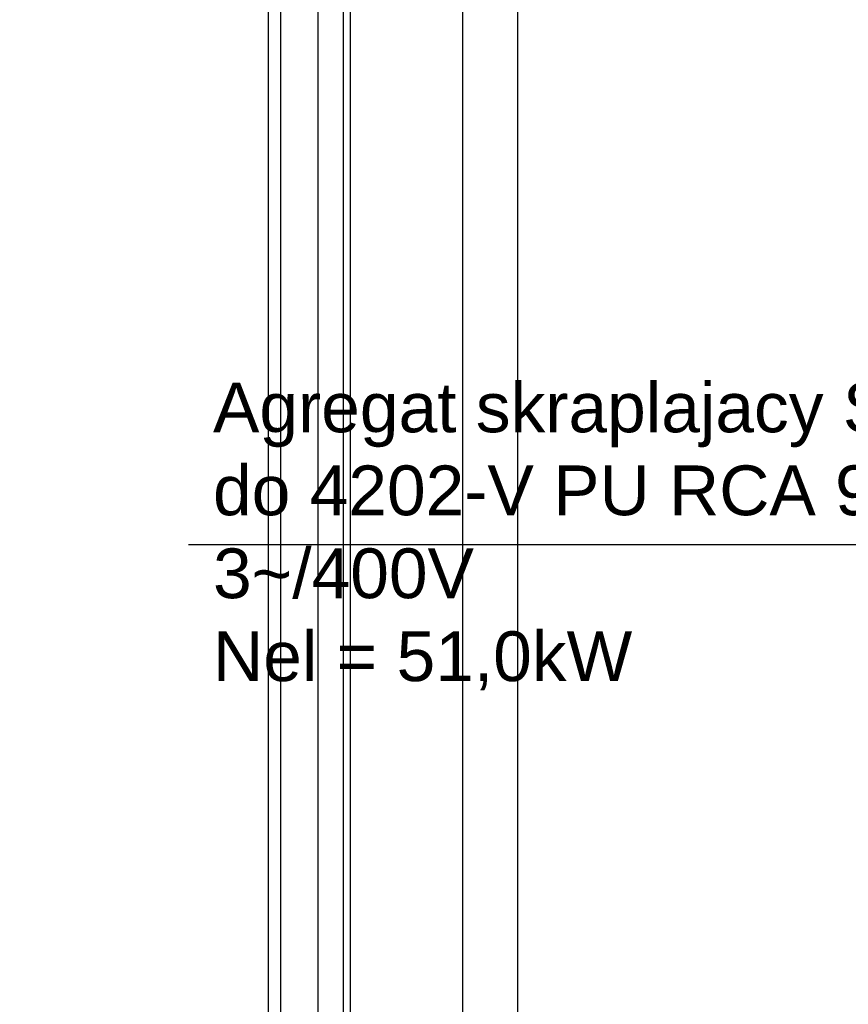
# Model space of a CAD drawing. Header units: centimetres. Extents: x -92429 to 178773, y 2337 to 428125.
# Tile 81 of 138: x 161878 to 162211, y 9349 to 9745. Entities that reach past the tile are written whole.
import ezdxf

# ---------------------------------------------------------------- set-up
doc = ezdxf.new("R2010")
doc.units = ezdxf.units.CM
doc.header["$LTSCALE"] = 50
doc.linetypes.add('Dach_Ist$0$DASHDOT2', pattern=[12.7, 6.35, -3.175, 0, -3.175])
doc.linetypes.add('Dach_Ist$0$HIDDEN', pattern=[9.525, 6.35, -3.175])
for name, color, linetype in [('Dach_Ist$0$ARCH_INFO_OSIE_IST', 179, 'Dach_Ist$0$DASHDOT2'), ('Dach_Ist$0$ARCH_NIEWIDOK_IST', 8, 'Dach_Ist$0$HIDDEN'), ('Dach_Ist$0$ARCH_WIDOK_IST', 251, 'Continuous'), ('WL_opisy', 7, 'Continuous')]:
    doc.layers.add(name, color=color, linetype=linetype)
doc.layers.add('L_text', color=2, linetype='Continuous', lineweight=25)
doc.styles.add('Arial', font='ARIAL.TTF')

msp = doc.modelspace()

# ---------------------------------------------------------------- linework, layer by layer
at = {"layer": 'Dach_Ist$0$ARCH_INFO_OSIE_IST', "color": 8, "ltscale": 10}
for p, q in [((162008.27, 10767.62, 2170), (162008.27, 3032.21, 2170)), ((162078.27, 10767.62, 2170), (162078.27, 2914.83, 2170))]:
    msp.add_line(p, q, dxfattribs=at)
at = {"layer": 'Dach_Ist$0$ARCH_NIEWIDOK_IST', "color": 8, "ltscale": 2, "elevation": 2170}
msp.add_lwpolyline([(161983.27, 9257.62), (161983.27, 9257.62), (161983.27, 10854.69), (161885.35, 10952.62), (161983.27, 11050.55), (161983.27, 11167.62)], dxfattribs=at)
at = {"layer": 'Dach_Ist$0$ARCH_WIDOK_IST', "color": 8}
msp.add_line((162056.27, 10482.62, 2170), (162056.27, 3227.62, 2170), dxfattribs=at)
at = {"layer": 'Dach_Ist$0$ARCH_WIDOK_IST', "color": 8, "elevation": 2170}
for points in [[(161978.27, 9257.62), (161978.27, 9257.62), (161978.27, 10852.62), (161878.27, 10952.62), (161978.27, 11052.62), (161978.27, 11167.62)], [(161998.27, 9257.62), (161998.27, 10860.91), (161906.56, 10952.62), (161998.27, 11044.34), (161998.27, 11167.62)], [(162011.27, 9257.62), (162011.27, 10866.29), (161924.94, 10952.62), (162011.27, 11038.95), (162011.27, 11167.62)]]:
    msp.add_lwpolyline(points, dxfattribs=at)
at = {"layer": 'WL_opisy'}
msp.add_line((161946.17, 9533.57, 2170), (162266.59, 9533.57, 2170), dxfattribs=at)

# ---------------------------------------------------------------- texts
at = {"layer": 'L_text', "color": 7, "insert": (161955.97, 9598.67, 2170), "char_height": 20, "width": 320.9326, "attachment_point": 1, "style": 'Arial'}
msp.add_mtext('{\\C0;Agregat skraplajacy S1 do 4202-V PU RCA 9273\\P3~/400V\\PNel = 51,0kW}', dxfattribs=at)

doc.saveas('drawing.dxf')
